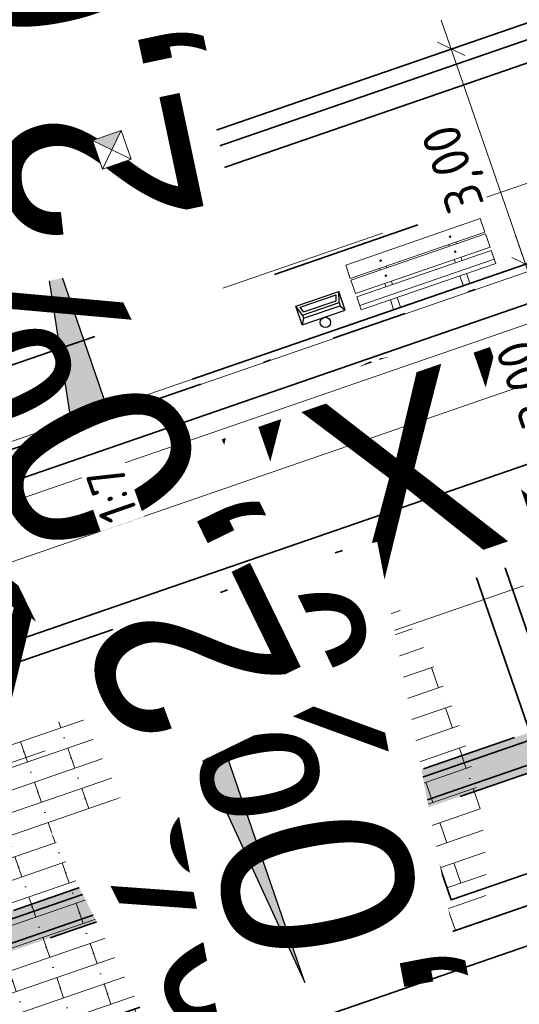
# Model space of a CAD drawing. Header units: metres. Extents: x 264779 to 275389, y 575281 to 580396.
# Tile 40 of 174: x 265262 to 265269, y 576971 to 576984. Entities that reach past the tile are written whole.
import ezdxf
from ezdxf.enums import TextEntityAlignment as Align
from ezdxf.lldxf.tags import DXFTag

# ---------------------------------------------------------------- set-up
doc = ezdxf.new("R2018")
doc.units = ezdxf.units.M
doc.set_wipeout_variables(frame=1)
for name, pattern in [('B-WE-RI-DRAINAGE_PVC_100-G', [20, 6, -2.5, 2, -2.5, 0, -2.5, 2, -2.5]), ('B-WE-RI-HWA_PVC_315-G', [10, 2, -1.125, 0.75, -1.125, 2, -1.125, 0.75, -1.125]), ('B-WE-VH-KANTOPSLUITING_OPSLUITBAND_[AFMETINGEN1]-G', [10, 5.5, -0.875, 0, -0.875, 1, -0.875, 0, -0.875]), ('B-WE-VH-KANTOPSLUITING_TROTTOIRBAND_RWS_[AFMETINGEN1]-G', [10, 2.5, -1.5, 0, -1.5, 0, -1.5, 0, -1.5, 0, -1.5]), ('DASHED', [19.05, 12.7, -6.35]), ('HIDDEN', [9.525, 6.35, -3.175])]:
    doc.linetypes.add(name, pattern=pattern)
for name, color, linetype, lineweight, true_color in [('N-GV-GR-BOOM-S', 7, 'Continuous', 35, 0x00a500), ('N-GV-GR-GRAS_BERMKRUIDENMENGSEL-A', 7, 'Continuous', 18, 0x00a500), ('N-OI-KL-MANTELBUIS_PVC-G', 1, 'MANTELBUIS-PVC', 35, 0xff0000), ('N-OI-RI-BELUCHTINGSDRAINAGE_PVC_160-G', 3, 'B-WE-RI-DRAINAGE_PVC_160-G', 35, 0x00ff00), ('N-OI-RI-HWA_PVC_315-G', 150, 'B-WE-RI-HWA_PVC_315-G', 35, 0x007fff), ('N-OI-RI-PLANTSLEUFDRAINAGE_PVC_100-G', 3, 'B-WE-RI-DRAINAGE_PVC_100-G', 35, 0x00ff00), ('N-WE-VH-VERHARDING_STRAATBAKSTEEN_DIKFORMAAT_HALF_PAARS-BRUIN-A', 7, 'Continuous', 18, 0x66332b), ('N-WE-VH-VERHARDING_STRAATBAKSTEEN_DIKFORMAAT_HALF_ROOD-PAARS -A', 7, 'Continuous', 18, 0xa45729), ('N-WE-VH-VERHARDING_STRAATBAKSTEEN_WAALFORMAAT_HALF_PAARS-BRUIN-A', 7, 'Continuous', 18, 0x66332b)]:
    doc.layers.add(name, color=color, linetype=linetype, lineweight=lineweight, true_color=true_color)
for name, color, linetype, lineweight in [('N-OI-RI-ALGEMEEN-B.O.B.-T25', 7, 'Continuous', 25), ('N-OI-RI-ALGEMEEN-INFORMATIE-T25', 7, 'Continuous', 25), ('N-OI-RI-ALGEMEEN-VERHANG-T25', 7, 'Continuous', 25), ('N-WA-GK-BESCHOEIING_DAMWAND_STAAL-G', 52, 'DAMWANDSTAAL2', 35), ('N-WA-RI-DETAIL1-G', 1, 'HIDDEN', 18), ('N-WE-IE-MEUBILAIR_WATERWEGMEUBILAIR_MEERRING-S', 11, 'Continuous', 18), ('N-WE-IE-MEUBILAIR_WEGMEUBILAIR_AFVALBAK-S', 7, 'Continuous', 25), ('N-WE-IE-STRAAT MEUBILAIR-G', 7, 'Continuous', 18), ('N-WE-KL-TRACE-A', 7, 'Continuous', 25), ('N-WE-KL-TRACE-G', 7, 'DASHED', 35), ('N-WE-OG-TOPOGRAFIE-G', 7, 'Continuous', 35), ('N-WE-VH-GOOT_SBS-G', 40, 'Continuous', 35), ('N-WE-VH-KANTOPSLUITING_OPSLUITBAND_100x200-G', 60, 'B-WE-VH-KANTOPSLUITING_OPSLUITBAND_[AFMETINGEN1]-G', 35), ('N-WE-VH-KANTOPSLUITING_TROTTOIRBAND_RWS_110-220x250-G', 60, 'B-WE-VH-KANTOPSLUITING_TROTTOIRBAND_RWS_[AFMETINGEN1]-G', 35), ('N-WE-VH-VERHARDING_STRAATBAKSTEEN_DIKFORMAAT_HALF-G', 40, 'Continuous', 35), ('N-WE-VH-VERHARDING_STRAATBAKSTEEN_DIKFORMAAT_KEPER-G', 40, 'Continuous', 35), ('N-WE-VH-VERHARDING_STRAATBAKSTEEN_WAALFORMAAT_HALF-G', 40, 'Continuous', 35), ('N-XX-AL-HOOGTELABEL-T25-M', 7, 'Continuous', 25), ('X-XX-AL-AANPIJLING-T25', 7, 'Continuous', 25), ('X-XX-AL-VERKANTING_DAKPROFIEL-S', 7, 'Continuous', 25), ('X-XX-AL-VERKANTING_ÉÉN_OOR-S', 7, 'Continuous', 25)]:
    doc.layers.add(name, color=color, linetype=linetype, lineweight=lineweight)
doc.layers.add('X-XX-AL-HULPLAAG-G', color=6, linetype='Continuous', lineweight=18, plot=False)
doc.styles.add('NLCS-ISO-ANNOTATIVE-T25', font='NLCS-ISO.ttf', dxfattribs={"height": 2.5})
doc.styles.add('NLCS-ISO-M1000-T25', font='NLCS-ISO.ttf', dxfattribs={"height": 2.5})
doc.styles.get("Standard").update_dxf_attribs({"font": 'arial.ttf'})
doc.styles.add('TEKST VOOR LINE', font='NLCS-ISO.ttf', dxfattribs={"height": 1})
doc.linetypes.add('B-WE-RI-DRAINAGE_PVC_160-G', pattern='A,10.25,-3,[160,NLCS.shx,S=0.25,R=0,X=0,Y=0],-3.5,["o",Standard,S=1,R=0,X=-0.35,Y=-0.35],-3.25', length=20)
doc.linetypes.add('DAMWANDSTAAL2', pattern='A,0.0001,[1,DAMWANDSTAAL2.shx,S=1,R=0,X=0,Y=0],-10', length=10.0001)
tags = doc.linetypes.add('MANTELBUIS-PVC', pattern='A,2.10896,-0.32,["PVC",TEKST VOOR LINE,S=1,R=0,X=0,Y=-0.5],-2.72,2.10896', length=7.25792).pattern_tags.tags
tags[6] = DXFTag(74, 10)
doc.dimstyles.new('NLCS-ANNOTATIVE-T25-SCHRAP', dxfattribs={"dimtxt": 2.5, "dimasz": 1.4, "dimexe": 2, "dimexo": 2, "dimgap": 0.7, "dimtad": 1, "dimzin": 0, "dimtxsty": 'NLCS-ISO-ANNOTATIVE-T25', "dimblk": 'OBLIQUE', "dimcen": 2.5, "dimdle": 2, "dimclrd": 256, "dimclre": 256, "dimclrt": 256, "dimadec": 1, "dimazin": 0, "dimtfac": 1, "dimtofl": 0, "dimtmove": 1, "dimatfit": 0, "dimldrblk": 'OBLIQUE', "dimfxl": 2, "dimfxlon": 1, "dimtfillclr": 256, "dimtolj": 1, "dimtzin": 0, "dimlwd": 18, "dimlwe": 18, "dimarcsym": 0})
pattern_1 = [(199.04055235, (71650.6864, 117027.665), (-0.910738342, -0.9301973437), [0.388125, -0.388125]), (289.04055235, (71650.68638, 117027.665), (0.36688987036, 0.12662084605), [])]
pattern_2 = [(109.04055237, (71650.6864, 117027.665), (-0.930197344, 0.91073834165), [0.388125, -0.388125]), (199.040552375, (71650.68638, 117027.665), (0.1266208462, -0.3668898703), [])]
pattern_3 = [(19.04055235, (54008.83883, 115730.47967), (-0.09175423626, 0.2658622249), []), (109.04055235, (54009.9023, 115730.8467), (-1.0634488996, -0.367016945), [0.28125, -0.28125]), (109.04055235, (54009.2788, 115730.929), (-1.0634488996, -0.367016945), [0.28125, -0.28125]), (19.04055235, (54009.3247, 115730.7961), (-0.1835084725, 0.5317244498), [0, -0.5625, 0, 0, 0]), (19.04055235, (54009.2329, 115731.062), (-0.1835084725, 0.5317244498), [0, -0.5625, 0, 0, 0])]
pattern_4 = [(109.04055237, (71647.1426, 117026.43865), (-0.930197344, 0.91073834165), [0.388125, -0.388125]), (199.040552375, (71647.14257, 117026.43865), (0.1266208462, -0.3668898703), [])]

# ---------------------------------------------------------------- blocks, each defined once
blk = doc.blocks.new('_Oblique')
at = {"color": 0, "linetype": 'ByBlock', "lineweight": -2}
blk.add_line((-0.5, -0.5), (0.5, 0.5), dxfattribs=at)
blk = doc.blocks.new('*D125')
at = {"layer": 'Defpoints', "color": 0, "transparency": 16777216}
for p in [(265280.004, 576988.193), (265280.983, 576985.357), (265268.978, 576981.214)]:
    blk.add_point(p, dxfattribs=at)
at = {"layer": 'X-XX-AL-AANPIJLING-T25', "lineweight": 18, "transparency": 16777216}
for p, q in [((265267.869, 576984.428), (265269.108, 576980.836)), ((265268.377, 576984.181), (265267.621, 576983.92)), ((265269.356, 576981.345), (265268.6, 576981.084))]:
    blk.add_line(p, q, dxfattribs=at)
at = {"layer": 'X-XX-AL-AANPIJLING-T25', "lineweight": 18, "transparency": 16777216, "xscale": 0.28, "yscale": 0.28, "zscale": 0.28}
for p, rotation in [((265267.999, 576984.05), 109.0405523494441), ((265268.978, 576981.214), 289.0405523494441)]:
    blk.add_blockref('_Oblique', p, dxfattribs=dict(at, rotation=rotation))
at = {"layer": 'X-XX-AL-AANPIJLING-T25', "transparency": 16777216, "insert": (265268.072, 576982.489), "char_height": 0.5, "attachment_point": 5, "rotation": 109.0406, "style": 'NLCS-ISO-ANNOTATIVE-T25', "bg_fill": 3, "box_fill_scale": 1.1, "bg_fill_color": 256, "bg_fill_true_color": 13158600, "bg_fill_transparency": 0}
blk.add_mtext('\\A1;3,00', dxfattribs=at)
blk = doc.blocks.new('*D126')
at = {"layer": 'Defpoints', "color": 0, "transparency": 16777216}
for p in [(265280.983, 576985.357), (265279.598, 576981.706), (265269.956, 576978.378)]:
    blk.add_point(p, dxfattribs=at)
at = {"layer": 'X-XX-AL-AANPIJLING-T25', "lineweight": 18, "transparency": 16777216}
for p, q in [((265268.847, 576981.592), (265270.087, 576978)), ((265269.356, 576981.345), (265268.6, 576981.084)), ((265270.335, 576978.509), (265269.578, 576978.248))]:
    blk.add_line(p, q, dxfattribs=at)
at = {"layer": 'X-XX-AL-AANPIJLING-T25', "lineweight": 18, "transparency": 16777216, "xscale": 0.28, "yscale": 0.28, "zscale": 0.28}
for p, rotation in [((265268.978, 576981.214), 109.0405523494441), ((265269.956, 576978.378), 289.0405523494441)]:
    blk.add_blockref('_Oblique', p, dxfattribs=dict(at, rotation=rotation))
at = {"layer": 'X-XX-AL-AANPIJLING-T25', "transparency": 16777216, "insert": (265269.051, 576979.653), "char_height": 0.5, "attachment_point": 5, "rotation": 109.0406, "style": 'NLCS-ISO-ANNOTATIVE-T25', "bg_fill": 3, "box_fill_scale": 1.1, "bg_fill_color": 256, "bg_fill_true_color": 13158600, "bg_fill_transparency": 0}
blk.add_mtext('\\A1;3,00', dxfattribs=at)
blk = doc.blocks.new('*D20')
at = {"layer": 'Defpoints', "color": 0, "transparency": 16777216}
for p in [(265259.412, 576994.948), (265262.645, 576985.588), (265249.166, 576983.263)]:
    blk.add_point(p, dxfattribs=at)
at = {"layer": 'X-XX-AL-AANPIJLING-T25', "lineweight": 18, "transparency": 16777216}
for p, q in [((265259.543, 576994.57), (265259.282, 576995.326)), ((265246.274, 576990.411), (265259.79, 576995.079)), ((265246.783, 576990.163), (265246.522, 576990.919))]:
    blk.add_line(p, q, dxfattribs=at)
at = {"layer": 'X-XX-AL-AANPIJLING-T25', "lineweight": 18, "transparency": 16777216, "xscale": 0.28, "yscale": 0.28, "zscale": 0.28}
for p, rotation in [((265259.412, 576994.948), 19.05492901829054), ((265246.653, 576990.541), 199.0549290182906)]:
    blk.add_blockref('_Oblique', p, dxfattribs=dict(at, rotation=rotation))
at = {"layer": 'X-XX-AL-AANPIJLING-T25', "transparency": 16777216, "insert": (265252.889, 576993.161), "char_height": 0.5, "attachment_point": 5, "rotation": 19.0549, "style": 'NLCS-ISO-ANNOTATIVE-T25', "bg_fill": 3, "box_fill_scale": 1.1, "bg_fill_color": 256, "bg_fill_true_color": 13158600, "bg_fill_transparency": 0}
blk.add_mtext('\\A1;13,50', dxfattribs=at)
blk = doc.blocks.new('*U38')
h = blk.add_hatch(color=256)
h.dxf.hatch_style = 1
h.paths.add_polyline_path([(-4.06, 11.821), (0, 0), (4.06, -11.821), (2.364, 0.812)])
at = {"flags": 128}
blk.add_lwpolyline([(-4.06, 11.821), (0, 0), (4.06, -11.821), (2.364, 0.812)], close=True, dxfattribs=at)
at = {"lineweight": 30}
for tag, rotation, flags, p in [('HELLING_2', 296.9534, 50, (1.764, 10.719)), ('HELLING', 280.9534, 43, (6.609, -1.233))]:
    blk.add_attdef(tag, text='', height=2.5, rotation=rotation, dxfattribs=dict(at, flags=flags)).set_placement(p, align=Align.TOP_LEFT)
blk = doc.blocks.new('*U48')
h = blk.add_hatch(color=256)
h.dxf.hatch_style = 1
h.paths.add_polyline_path([(8.119, -23.641), (0, 0), (-2.364, -0.812)])
at = {"flags": 128}
blk.add_lwpolyline([(8.119, -23.641), (0, 0), (-2.364, -0.812), (8.119, -23.641)], dxfattribs=at)
at = {"lineweight": 30, "flags": 48}
blk.add_attdef('HELLING', text='', height=2.5, rotation=115.9534, dxfattribs=at).set_placement((-3.011, -9.073), align=Align.TOP_RIGHT)
blk = doc.blocks.new('*U54')
h = blk.add_hatch(color=256)
h.dxf.hatch_style = 1
h.paths.add_polyline_path([(-4.547, 13.241), (0, 0), (-2.364, -0.812)])
at = {"flags": 128}
blk.add_lwpolyline([(-4.547, 13.241), (0, 0), (-2.364, -0.812), (-4.547, 13.241)], dxfattribs=at)
at = {"lineweight": 30, "flags": 47}
blk.add_attdef('HELLING', text='', height=2.5, rotation=101.9534, dxfattribs=at).set_placement((-5.707, 9.926), align=Align.BOTTOM_RIGHT)
blk = doc.blocks.new('park03')
for p, q in [((1175, -156), (-325, -156)), ((0, -252), (0, -290)), ((75, -252), (75, -290)), ((775, -252), (775, -290)), ((850, -252), (850, -290)), ((0, -438), (0, -458)), ((75, -438), (75, -458)), ((775, -438), (775, -458)), ((850, -438), (850, -458))]:
    blk.add_line(p, q)
for points in [[(0, -107), (0, 0), (75, 0), (75, -107)], [(775, -107), (775, 0), (850, 0), (850, -107)]]:
    blk.add_lwpolyline(points)
for points in [[(1175, -107), (1175, -252), (-325, -252), (-325, -107)], [(-325, -438), (1175, -438), (1175, -290), (-325, -290)], [(-325, -608), (1175, -608), (1175, -458), (-325, -458)]]:
    blk.add_lwpolyline(points, close=True)
for centre in [(38, -364), (812, -364), (38, -532), (812, -532)]:
    blk.add_circle(centre, 8)
blk = doc.blocks.new('SIE-WEG_AFVALBAK_TYPE_02')
at = {"linetype": 'Continuous', "lineweight": 25}
for p, q in [((0.4, -0.091), (-0.4, -0.091)), ((-0.34, -0.195), (-0.4, -0.091)), ((0.34, -0.195), (0.4, -0.091)), ((-0.34, -0.252), (-0.4, -0.441)), ((0.34, -0.195), (-0.34, -0.195)), ((-0.34, -0.252), (-0.34, -0.195)), ((0.34, -0.252), (-0.34, -0.252)), ((-0.302, -0.297), (-0.333, -0.397)), ((0.302, -0.297), (-0.302, -0.297)), ((0.302, -0.297), (0.333, -0.397)), ((0.34, -0.252), (0.34, -0.195)), ((0.34, -0.252), (0.4, -0.441)), ((0.4, -0.441), (-0.4, -0.441)), ((0.333, -0.397), (-0.333, -0.397))]:
    blk.add_line(p, q, dxfattribs=at)
at = {"lineweight": 25}
for p, q in [((-0.4, -0.091), (-0.4, -0.441)), ((0.4, -0.091), (0.4, -0.441))]:
    blk.add_line(p, q, dxfattribs=at)
at = {"linetype": 'Continuous', "lineweight": 25}
blk.add_circle((0, 0), 0.0908, dxfattribs=at)
blk = doc.blocks.new('*U155')
at = {"layer": 'N-OI-RI-ALGEMEEN-B.O.B.-T25', "lineweight": 30, "ltscale": 0.5, "oblique": 30, "flags": 42}
for tag, p in [('+0,00', (260.703, 89.437)), ('+0,01', (2.656, 0.385))]:
    blk.add_attdef(tag, text='', height=2.5, rotation=19.04007, dxfattribs=at).set_placement(p, align=Align.TOP_LEFT)
at = {"layer": 'N-OI-RI-ALGEMEEN-INFORMATIE-T25', "lineweight": 30, "ltscale": 0.5, "oblique": 30, "flags": 43}
blk.add_attdef('BETON%%C160', text='', height=2.5, rotation=19.04007, dxfattribs=at).set_placement((110.947, 41.436), align=Align.TOP_RIGHT)
at = {"layer": 'N-OI-RI-ALGEMEEN-VERHANG-T25', "lineweight": 30, "ltscale": 0.5, "oblique": 30, "flags": 43}
blk.add_attdef('1:1000', text='', height=2.5, rotation=19.04007, dxfattribs=at).set_placement((101.983, 34.664), align=Align.TOP_LEFT)
blk = doc.blocks.new('BOOM')
blk.add_lwpolyline([(0.399, 4.344), (0.407, 4.354), (0.414, 4.362), (0.422, 4.369), (0.429, 4.376), (0.436, 4.383), (0.442, 4.39), (0.449, 4.397), (0.456, 4.406), (0.462, 4.416), (0.468, 4.428), (0.473, 4.442), (0.476, 4.459), (0.477, 4.479), (0.475, 4.504), (0.469, 4.533), (0.438, 4.642, -0.52938), (0.488, 4.701, -0.087139), (2.045, 4.264, -0.372341), (2.106, 4.124), (2.17, 3.798), (2.01, 3.638), (1.837, 3.675), (1.629, 3.519), (1.709, 3.321), (1.923, 3.252), (2.5, 3.385), (2.641, 3.307), (2.627, 3.183), (2.496, 3.102), (2.376, 2.712), (2.529, 2.462), (2.921, 3.086, -0.504641), (3.14, 2.895, 0.331948), (3.267, 2.693, 0.282008), (3.681, 2.769), (3.648, 2.752, -0.512156), (3.838, 2.751, -0.16076), (4.697, -0.052), (4.589, -0.156), (4.588, -0.271), (4.483, -0.29), (4.496, -0.404), (4.332, -0.351), (4.282, -0.479), (4.484, -0.613), (4.548, -0.664), (4.659, -0.552, -0.106371), (4.002, -2.407), (3.416, -2.029), (3.308, -2.104), (3.238, -1.793), (3.03, -1.543), (2.788, -1.545), (2.793, -1.835), (2.61, -2.469), (2.637, -2.59), (2.771, -2.609), (3.623, -2.935, -0.236298), (-0.208, -4.622, 0.159625), (-0.32, -4.398, 0.350802), (-0.29, -4.175, -0.504641), (-0.553, -4.05), (-0.489, -3.845), (-0.597, -3.653), (-0.739, -3.667), (-0.76, -3.821), (-0.868, -3.883), (-0.996, -3.785), (-1.106, -3.204), (-1.19, -3.12), (-1.403, -3.126), (-1.462, -3.379), (-1.549, -3.406), (-1.631, -3.617), (-1.847, -3.501, 0.733583), (-1.768, -3.663, -0.861625), (-1.724, -3.806, 0.279978), (-1.884, -4.05), (-1.877, -4.059, -0.827056), (-2.036, -4.225, -0.116774), (-3.828, -2.357), (-3.793, -2.35), (-3.765, -2.342), (-3.742, -2.333), (-3.724, -2.324), (-3.71, -2.313), (-3.7, -2.303), (-3.692, -2.292), (-3.474, -2.014), (-3.469, -2.004), (-3.465, -1.994), (-3.462, -1.985), (-3.459, -1.976), (-3.456, -1.967), (-3.452, -1.957), (-3.449, -1.946), (-3.444, -1.935), (-3.438, -1.923), (-3.431, -1.909), (-3.424, -1.895), (-3.416, -1.881), (-3.408, -1.866), (-3.401, -1.851), (-3.395, -1.836), (-3.389, -1.821), (-3.385, -1.806), (-3.381, -1.792), (-3.38, -1.779), (-3.379, -1.766), (-3.38, -1.755), (-3.382, -1.745), (-3.385, -1.737), (-3.389, -1.731), (-3.395, -1.726), (-3.402, -1.723), (-3.41, -1.722), (-3.419, -1.721), (-3.428, -1.72), (-3.438, -1.719), (-3.449, -1.717), (-3.459, -1.715), (-3.47, -1.711), (-3.481, -1.706), (-3.493, -1.699), (-3.504, -1.692), (-3.516, -1.684), (-3.528, -1.675), (-3.54, -1.665), (-3.552, -1.656), (-3.565, -1.646), (-3.577, -1.635), (-3.59, -1.625), (-3.602, -1.614), (-3.826, -1.87), (-3.837, -1.858), (-3.847, -1.844), (-3.857, -1.83), (-3.865, -1.814), (-3.876, -1.799), (-3.89, -1.786), (-3.911, -1.778), (-3.94, -1.774), (-3.982, -1.778), (-4.037, -1.791), (-4.109, -1.814, -0.040997), (-4.417, -0.947), (-4.257, -0.975), (-4.114, -1.066), (-4.038, -0.997), (-3.947, -0.855), (-4.035, -0.721), (-3.986, -0.523), (-4.167, -0.508), (-4.289, -0.39), (-4.51, -0.535, -0.05814), (-4.599, 0.764), (-4.473, 0.74), (-3.963, 0.336), (-3.743, 0.412), (-2.884, 0.639), (-2.811, 0.922), (-3.143, 1.054), (-3.194, 1.163), (-3.8, 1.46), (-3.813, 1.631), (-4.018, 1.804), (-4.101, 1.973), (-3.961, 2.193), (-3.649, 2.242), (-3.365, 2.427), (-3.362, 2.619), (-3.539, 2.827), (-3.492, 2.915), (-3.562, 3.052, -0.13428), (-1.534, 4.458, -0.541727), (-1.472, 4.41), (-1.482, 4.277), (-1.48, 4.209), (-1.471, 4.156), (-1.456, 4.117), (-1.437, 4.088), (-1.415, 4.066), (-1.393, 4.05), (-1.371, 4.035), (-1.351, 4.019), (-1.333, 4.003), (-1.317, 3.988), (-1.301, 3.973), (-1.287, 3.96), (-1.272, 3.949), (-1.257, 3.942), (-1.242, 3.938), (-1.226, 3.939), (-1.209, 3.943), (-1.192, 3.95), (-1.173, 3.959), (-1.155, 3.969), (-1.136, 3.98), (-1.116, 3.989), (-1.097, 3.997), (-1.077, 4.003), (-1.057, 4.008), (-1.038, 4.011), (-1.019, 4.013), (-1.001, 4.016), (-0.983, 4.019), (-0.966, 4.024), (-0.95, 4.031), (-0.935, 4.04), (-0.922, 4.051), (-0.909, 4.064), (-0.897, 4.079), (-0.888, 3.987), (-0.867, 3.963), (-0.769, 3.797), (-0.563, 3.684), (-0.855, 4.156), (-0.849, 4.171), (-0.845, 4.184), (-0.844, 4.198), (-0.844, 4.212), (-0.848, 4.225), (-0.854, 4.239), (-0.865, 4.253), (-0.878, 4.268), (-0.896, 4.284), (-0.917, 4.303), (-0.941, 4.325), (-0.968, 4.351), (-0.998, 4.383), (-1.03, 4.421), (-1.106, 4.519, -0.543104), (-1.08, 4.593, -0.046766), (-0.216, 4.718, -0.385168), (-0.167, 4.678), (-0.14, 4.501), (-0.127, 4.446), (-0.112, 4.407), (-0.096, 4.382), (-0.079, 4.368), (-0.061, 4.361), (-0.043, 4.358), (-0.025, 4.357), (-0.008, 4.355), (0.009, 4.352), (0.025, 4.348), (0.041, 4.343), (0.056, 4.337), (0.071, 4.33), (0.086, 4.324), (0.1, 4.317), (0.114, 4.31), (0.128, 4.304), (0.141, 4.297), (0.154, 4.29), (0.166, 4.283), (0.177, 4.276), (0.186, 4.268), (0.195, 4.26), (0.202, 4.252), (0.208, 4.243), (0.213, 4.234), (0.218, 4.226), (0.223, 4.219), (0.228, 4.213), (0.233, 4.208), (0.24, 4.205), (0.248, 4.203), (0.256, 4.204), (0.266, 4.207), (0.276, 4.211), (0.287, 4.217), (0.298, 4.225), (0.31, 4.234), (0.321, 4.244), (0.332, 4.256), (0.342, 4.269), (0.353, 4.282), (0.363, 4.295), (0.372, 4.309), (0.381, 4.321), (0.39, 4.333)], format="xyb", close=True)
blk.add_circle((0, 0), 0.138)
at = {"lineweight": 30, "flags": 104}
blk.add_attdef('01', text='', height=1.8, dxfattribs=at).set_placement((-2.447, 3.094), align=Align.TOP_LEFT)
blk = doc.blocks.new('*U220')
at = {"lineweight": 30, "flags": 104}
blk.add_attdef('NR.', text='', height=2.5, dxfattribs=at).set_placement((3.087, 1.25), align=Align.TOP_LEFT)
blk.add_wipeout([(-1, 1), (1, 1), (1, -1), (-1, -1)])
blk.add_wipeout([(-1, 1), (1, 1), (1, -1), (-1, -1)])
h = blk.add_hatch(color=256)
h.dxf.hatch_style = 1
h.paths.add_polyline_path([(-1, 1), (-1, -1), (0, 0)])
at = {"flags": 128}
blk.add_lwpolyline([(-1, 1), (-1, -1), (1, -1), (1, 1)], close=True, dxfattribs=at)
for points in [[(-1, 1), (1, -1)], [(-1, -1), (1, 1)]]:
    blk.add_lwpolyline(points, dxfattribs=at)

msp = doc.modelspace()

# ---------------------------------------------------------------- hatches: boundary and pattern name
at = {"layer": 'N-GV-GR-GRAS_BERMKRUIDENMENGSEL-A'}
h = msp.add_hatch(dxfattribs=at)
h.set_pattern_fill('AGR-KRUIDEN', color=256, scale=0.5625, pattern_type=2)
h.set_pattern_definition([(109.0885258, (229946.4539, 679547.0011), (-1.011904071, 0.491604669), [0.2109375, -1.380052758]), (64.0885258, (229946.4539, 679547.0011), (-1.011904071, 0.491604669), [0.2109375, -0.9140625]), (154.0885258, (229946.4539, 679547.0011), (-0.491604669, -1.011904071), [0.2109375, -0.9140625])])
edge = h.paths.add_edge_path()
edge.add_arc((265258.323, 576976.013), 5.46, 4.8353, 33.2501)
edge.add_line((265262.889, 576979.007), (265259.36, 576977.789))
edge.add_line((265259.36, 576977.789), (265260.234, 576975.256))
edge.add_line((265260.234, 576975.256), (265263.763, 576976.474))
at = {"layer": 'N-WE-KL-TRACE-A'}
h = msp.add_hatch(dxfattribs=at)
h.set_pattern_fill('DOTS', color=256, scale=0.5, angle=-0.069)
h.set_pattern_definition([(19.019479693, (53607.36198, 115305.85214), (0.02330677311, 0.175950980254), [0, -0.15875])])
h.paths.add_polyline_path([(265327.755, 576975.274), (265328.284, 576973.732), (265330.649, 576974.544), (265330.811, 576974.071), (265328.447, 576973.259), (265331.026, 576965.75), (265333.39, 576966.562), (265333.553, 576966.089), (265330.715, 576965.115), (265327.282, 576975.112), (265302.25, 576966.515), (265296.331, 576983.937), (265248.543, 576967.444), (265253.844, 576952.084), (265253.371, 576951.921), (265248.07, 576967.281), (265234.364, 576962.551), (265234.2, 576963.023), (265259.96, 576971.913), (265257.072, 576980.279), (265257.545, 576980.442), (265260.432, 576972.076), (265286.9, 576981.211), (265284.013, 576989.577), (265284.486, 576989.74), (265287.373, 576981.374), (265296.17, 576984.41), (265285.353, 577016.246), (265286.915, 577016.777), (265303.28, 576968.613), (265380.151, 576995.012), (265363.785, 577042.669), (265365.346, 577043.205), (265374.891, 577015.41), (265455.352, 577043.041), (265455.888, 577041.481), (265375.427, 577013.849), (265382.777, 576992.446), (265464.49, 577020.508), (265464.652, 577020.035), (265462.288, 577019.223), (265464.867, 577011.713), (265467.231, 577012.525), (265467.393, 577012.052), (265464.556, 577011.078), (265461.815, 577019.06), (265382.94, 576991.973), (265393.03, 576962.587), (265427.338, 576974.369), (265424.627, 576982.267), (265426.188, 576982.803), (265428.899, 576974.905), (265473.51, 576990.225), (265474.05, 576988.666), (265393.566, 576961.027), (265400.927, 576939.596), (265399.367, 576939.06), (265392.005, 576960.491), (265390.587, 576960.004), (265390.051, 576961.564), (265391.47, 576962.051), (265380.687, 576993.452), (265356.28, 576985.07), (265359.713, 576975.073), (265356.876, 576974.099), (265356.713, 576974.571), (265359.078, 576975.383), (265356.499, 576982.893), (265354.134, 576982.081), (265353.972, 576982.554), (265356.336, 576983.366), (265355.807, 576984.907)])
at = {"layer": 'N-WE-VH-VERHARDING_STRAATBAKSTEEN_DIKFORMAAT_HALF_PAARS-BRUIN-A'}
h = msp.add_hatch(dxfattribs=at)
h.set_pattern_fill('AVH-SBS_DIKFORMAAT_HALFST', color=256, scale=28.125, angle=359.952, pattern_type=2)
h.set_pattern_definition(pattern_3)
h.paths.add_polyline_path([(265267.088, 576976.965), (265266.628, 576976.806), (265267.998, 576972.836), (265268.458, 576972.995, 0.002587), (265268.459, 576973.06, 0.170367)])
h = msp.add_hatch(dxfattribs=at)
h.set_pattern_fill('AVH-SBS_DIKFORMAAT_HALFST', color=256, scale=28.125, angle=359.952, pattern_type=2)
h.set_pattern_definition(pattern_3)
h.paths.add_polyline_path([(265265.872, 576976.545), (265264.265, 576975.991), (265265.635, 576972.021), (265267.242, 576972.575)])
h = msp.add_hatch(dxfattribs=at)
h.set_pattern_fill('AVH-SBS_DIKFORMAAT_HALFST', color=256, scale=28.125, angle=359.952, pattern_type=2)
h.set_pattern_definition([(19.04055235, (54005.29503, 115729.25332), (-0.09175423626, 0.2658622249), []), (109.04055235, (54006.3585, 115729.6203), (-1.0634488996, -0.367016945), [0.28125, -0.28125]), (109.04055235, (54005.735, 115729.7027), (-1.0634488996, -0.367016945), [0.28125, -0.28125]), (19.04055235, (54005.7809, 115729.56976), (-0.1835084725, 0.5317244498), [0, -0.5625, 0, 0, 0]), (19.04055235, (54005.6891, 115729.8356), (-0.1835084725, 0.5317244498), [0, -0.5625, 0, 0, 0])])
h.paths.add_polyline_path([(265263.509, 576975.73), (265260.721, 576974.765), (265262.091, 576970.794), (265264.879, 576971.76)])
at = {"layer": 'N-WE-VH-VERHARDING_STRAATBAKSTEEN_DIKFORMAAT_HALF_ROOD-PAARS -A'}
h = msp.add_hatch(dxfattribs=at)
h.set_pattern_fill('AVH-BSS_DIKFORMAAT_HALFST', color=256, scale=28.125, angle=89.952, pattern_type=2)
h.set_pattern_definition(pattern_2)
h.paths.add_polyline_path([(265267.088, 576976.965, 0.017214), (265266.808, 576977.292), (265266.119, 576977.054), (265266.25, 576976.676)])
h = msp.add_hatch(dxfattribs=at)
h.set_pattern_fill('AVH-BSS_DIKFORMAAT_HALFST', color=256, scale=28.125, angle=89.952, pattern_type=2)
h.set_pattern_definition(pattern_2)
h.paths.add_polyline_path([(265266.25, 576976.676), (265266.119, 576977.054), (265263.756, 576976.239), (265263.887, 576975.86)])
h = msp.add_hatch(dxfattribs=at)
h.set_pattern_fill('AVH-BSS_DIKFORMAAT_HALFST', color=256, scale=28.125, angle=179.952, pattern_type=2)
h.set_pattern_definition(pattern_1)
h.paths.add_polyline_path([(265266.628, 576976.806), (265266.25, 576976.676), (265267.62, 576972.706), (265267.998, 576972.836)])
h = msp.add_hatch(dxfattribs=at)
h.set_pattern_fill('AVH-BSS_DIKFORMAAT_HALFST', color=256, scale=28.125, angle=179.952, pattern_type=2)
h.set_pattern_definition(pattern_1)
h.paths.add_polyline_path([(265266.25, 576976.676), (265265.872, 576976.545), (265267.242, 576972.575), (265267.62, 576972.706)])
h = msp.add_hatch(dxfattribs=at)
h.set_pattern_fill('AVH-BSS_DIKFORMAAT_HALFST', color=256, scale=28.125, angle=89.952, pattern_type=2)
h.set_pattern_definition(pattern_4)
h.paths.add_polyline_path([(265263.887, 576975.86), (265263.756, 576976.239), (265260.212, 576975.012), (265260.343, 576974.634)])
h = msp.add_hatch(dxfattribs=at)
h.set_pattern_fill('AVH-BSS_DIKFORMAAT_HALFST', color=256, scale=28.125, angle=179.952, pattern_type=2)
h.set_pattern_definition(pattern_1)
h.paths.add_polyline_path([(265264.265, 576975.991), (265263.887, 576975.86), (265265.257, 576971.89), (265265.635, 576972.021)])
h = msp.add_hatch(dxfattribs=at)
h.set_pattern_fill('AVH-BSS_DIKFORMAAT_HALFST', color=256, scale=28.125, angle=179.952, pattern_type=2)
h.set_pattern_definition([(199.04055235, (71647.1426, 117026.43865), (-0.910738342, -0.9301973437), [0.388125, -0.388125]), (289.04055235, (71647.14257, 117026.43865), (0.36688987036, 0.12662084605), [])])
h.paths.add_polyline_path([(265263.887, 576975.86), (265263.509, 576975.73), (265264.879, 576971.76), (265265.257, 576971.89)])
h = msp.add_hatch(dxfattribs=at)
h.set_pattern_fill('AVH-BSS_DIKFORMAAT_HALFST', color=256, scale=28.125, angle=89.952, pattern_type=2)
h.set_pattern_definition(pattern_2)
h.paths.add_polyline_path([(265268.458, 576972.995, -0.017214), (265268.439, 576972.565), (265267.751, 576972.328), (265267.62, 576972.706)])
h = msp.add_hatch(dxfattribs=at)
h.set_pattern_fill('AVH-BSS_DIKFORMAAT_HALFST', color=256, scale=28.125, angle=89.952, pattern_type=2)
h.set_pattern_definition(pattern_2)
h.paths.add_polyline_path([(265267.62, 576972.706), (265267.751, 576972.328), (265265.387, 576971.512), (265265.257, 576971.89)])
h = msp.add_hatch(dxfattribs=at)
h.set_pattern_fill('AVH-BSS_DIKFORMAAT_HALFST', color=256, scale=28.125, angle=89.952, pattern_type=2)
h.set_pattern_definition(pattern_4)
h.paths.add_polyline_path([(265265.257, 576971.89), (265265.387, 576971.512), (265261.844, 576970.286), (265261.713, 576970.664)])
at = {"layer": 'N-WE-VH-VERHARDING_STRAATBAKSTEEN_WAALFORMAAT_HALF_PAARS-BRUIN-A'}
h = msp.add_hatch(dxfattribs=at)
h.set_pattern_fill('AVH-SBS_WAALFORMAAT_HALFST', color=256, scale=28.125, angle=89.952, style=0, pattern_type=2)
h.set_pattern_definition([(109.04054374, (53998.11203, 115705.62007), (-0.26586223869, -0.09175419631), []), (199.04054374, (53997.745, 115706.6835), (0.3670167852, -1.0634489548), [0.28125, -0.28125]), (199.04054374, (53997.6627, 115706.06), (0.3670167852, -1.0634489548), [0.28125, -0.28125]), (109.04054374, (53997.7956, 115706.1059), (-0.5317244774, -0.1835083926), [0, -1.125, 0, 0, 0]), (109.04054374, (53997.3462, 115706.5459), (-0.5317244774, -0.1835083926), [0, -1.125, 0, 0, 0])])
edge = h.paths.add_edge_path()
edge.add_line((265261.492, 576981.582), (265253.262, 576978.742))
edge.add_arc((265261.276, 576978.142), 8.036, 175.7187, 196.2493)
edge.add_line((265253.561, 576975.894), (265263.014, 576979.156))
edge.add_arc((265255.554, 576976.168), 8.036, 21.8318, 42.3624)

# ---------------------------------------------------------------- linework, layer by layer
at = {"layer": 'N-OI-KL-MANTELBUIS_PVC-G', "flags": 128}
for points in [[(265260.607, 576972.031), (265286.791, 576981.068)], [(265260.705, 576971.747), (265286.889, 576980.784)]]:
    msp.add_lwpolyline(points, dxfattribs=at)
at = {"layer": 'N-WA-RI-DETAIL1-G', "ltscale": 0.35, "flags": 128}
msp.add_lwpolyline([(265291.013, 576984.588), (265240.214, 576967.055), (265238.583, 576971.782), (265289.382, 576989.314)], close=True, dxfattribs=at)
at = {"layer": 'N-WE-KL-TRACE-G', "ltscale": 0.1}
for points in [[(265260.432, 576972.076), (265286.9, 576981.211), (265284.013, 576989.577), (265284.486, 576989.74), (265287.373, 576981.374), (265296.17, 576984.41), (265285.353, 577016.246), (265286.915, 577016.777), (265286.915, 577016.777), (265303.28, 576968.613), (265380.151, 576995.012)], [(265355.807, 576984.907), (265327.755, 576975.274), (265328.284, 576973.732), (265330.649, 576974.544), (265330.811, 576974.071), (265328.447, 576973.259), (265331.026, 576965.75), (265333.39, 576966.562), (265333.553, 576966.089), (265330.715, 576965.115), (265327.282, 576975.112), (265302.25, 576966.515), (265296.331, 576983.937), (265248.543, 576967.444)]]:
    msp.add_lwpolyline(points, dxfattribs=at)
at = {"layer": 'N-WE-VH-GOOT_SBS-G', "flags": 128}
msp.add_lwpolyline([(265233.722, 576939.887), (265241.289, 576942.485), (265234.902, 576960.991), (265287.107, 576979.008, 0.412828), (265290.83, 576986.61), (265280.644, 577016.584), (265284.427, 577017.883), (265301.063, 576968.93, 0.415155), (265308.693, 576965.186), (265331.208, 576972.918), (265331.37, 576972.445), (265308.855, 576964.713, -0.415155), (265300.59, 576968.769), (265284.115, 577017.247), (265281.278, 577016.272), (265291.304, 576986.771, -0.412828), (265287.27, 576978.535), (265235.538, 576960.681), (265241.925, 576942.175), (265241.452, 576942.012), (265233.885, 576939.414)], format="xyb", close=True, dxfattribs=at)
at = {"layer": 'N-WE-VH-VERHARDING_STRAATBAKSTEEN_DIKFORMAAT_HALF-G', "flags": 128}
for points in [[(265272.477, 576973.959), (265270.114, 576973.143), (265268.483, 576977.87), (265270.846, 576978.685)], [(265270.114, 576973.143), (265267.751, 576972.328), (265266.119, 576977.054), (265268.483, 576977.87)], [(265269.605, 576973.391), (265267.998, 576972.836), (265266.628, 576976.806), (265268.235, 576977.361)], [(265267.751, 576972.328), (265265.387, 576971.512), (265263.756, 576976.239), (265266.119, 576977.054)], [(265267.242, 576972.575), (265265.635, 576972.021), (265264.265, 576975.991), (265265.872, 576976.545)], [(265265.387, 576971.512), (265261.844, 576970.286), (265260.212, 576975.012), (265263.756, 576976.239)], [(265264.879, 576971.76), (265262.091, 576970.794), (265260.721, 576974.765), (265263.509, 576975.73)]]:
    msp.add_lwpolyline(points, close=True, dxfattribs=at)
at = {"layer": 'N-WE-VH-VERHARDING_STRAATBAKSTEEN_WAALFORMAAT_HALF-G', "flags": 128}
msp.add_lwpolyline([(265285.937, 576987.067), (265285.027, 576989.705), (265239.218, 576973.895), (265239.15, 576974.093), (265231.313, 576971.389), (265232.292, 576968.553)], close=True, dxfattribs=at)
at = {"layer": 'X-XX-AL-HULPLAAG-G'}
msp.add_lwpolyline([(265283.985, 576986.288), (265259.36, 576977.789), (265260.234, 576975.256), (265284.859, 576983.754)], close=True, dxfattribs=at)

# ---------------------------------------------------------------- block references
at = {"layer": 'N-GV-GR-BOOM-S'}
ref = msp.add_blockref('BOOM', (265267.285, 576979.043), dxfattribs=dict(at, xscale=0.2, yscale=0.2, zscale=0.2, rotation=19.0885257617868))
lines = msp.add_mtext('XX', dxfattribs={"layer": '0', "insert": (265266.62, 576979.467), "char_height": 2.5, "attachment_point": 1, "rotation": 19.0885, "bg_fill": 3, "box_fill_scale": 1.125, "bg_fill_color": 256, "bg_fill_transparency": 0})
ref.add_attrib('01', '', (265266.62, 576979.467)).embed_mtext(lines)
ref = msp.add_blockref('BOOM', (265264.449, 576978.064), dxfattribs=dict(at, xscale=0.2, yscale=0.2, zscale=0.2, rotation=19.0885257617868))
lines = msp.add_mtext('XX', dxfattribs={"layer": '0', "insert": (265263.784, 576978.488), "char_height": 2.5, "attachment_point": 1, "rotation": 19.0885, "bg_fill": 3, "box_fill_scale": 1.125, "bg_fill_color": 256, "bg_fill_transparency": 0})
ref.add_attrib('01', '', (265263.784, 576978.488)).embed_mtext(lines)
ref = msp.add_blockref('BOOM', (265261.613, 576977.085), dxfattribs=dict(at, xscale=0.2, yscale=0.2, zscale=0.2, rotation=19.0885257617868))
lines = msp.add_mtext('XX', dxfattribs={"layer": '0', "insert": (265260.948, 576977.51), "char_height": 2.5, "attachment_point": 1, "rotation": 19.0885, "bg_fill": 3, "box_fill_scale": 1.125, "bg_fill_color": 256, "bg_fill_transparency": 0})
ref.add_attrib('01', '', (265260.948, 576977.51)).embed_mtext(lines)
at = {"layer": 'N-WE-IE-MEUBILAIR_WEGMEUBILAIR_AFVALBAK-S', "xscale": 0.75, "yscale": 0.75, "rotation": 198.7980002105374}
msp.add_blockref('SIE-WEG_AFVALBAK_TYPE_02', (265266.342, 576980.445), dxfattribs=at)
at = {"layer": 'N-WE-IE-STRAAT MEUBILAIR-G', "xscale": 0.001250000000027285, "yscale": 0.001250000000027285, "zscale": 0.001250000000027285, "rotation": 199.0405257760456}
msp.add_blockref('park03', (265268.246, 576980.962), dxfattribs=at)
at = {"layer": 'X-XX-AL-VERKANTING_DAKPROFIEL-S'}
ref = msp.add_blockref('*U38', (265267.044, 576968.91), dxfattribs=dict(at, xscale=0.2, yscale=0.2, zscale=0.2, rotation=180))
lines = msp.add_mtext('2,0%', dxfattribs={"layer": '0', "insert": (265266.691, 576966.766), "char_height": 2.5, "attachment_point": 1, "rotation": 116.9534, "bg_fill": 3, "box_fill_scale": 1.15, "bg_fill_color": 256, "bg_fill_transparency": 0})
ref.add_attrib('HELLING_2', '', (265266.691, 576966.766)).embed_mtext(lines)
lines = msp.add_mtext('2,0%', dxfattribs={"layer": '0', "insert": (265265.722, 576969.157), "char_height": 2.5, "attachment_point": 1, "rotation": 100.9534, "bg_fill": 3, "box_fill_scale": 1.15, "bg_fill_color": 256, "bg_fill_transparency": 0})
ref.add_attrib('HELLING', '', (265265.722, 576969.157)).embed_mtext(lines)
at = {"layer": 'X-XX-AL-VERKANTING_ÉÉN_OOR-S'}
ref = msp.add_blockref('*U48', (265264.446, 576976.476), dxfattribs=dict(at, xscale=0.2, yscale=0.2, zscale=0.2))
lines = msp.add_mtext('2,0%', dxfattribs={"layer": '0', "insert": (265263.843, 576974.662), "char_height": 2.5, "attachment_point": 1, "rotation": 115.9534, "bg_fill": 3, "box_fill_scale": 1.15, "bg_fill_color": 256, "bg_fill_transparency": 0})
ref.add_attrib('HELLING', '', (265263.843, 576974.662)).embed_mtext(lines)

# ---------------------------------------------------------------- next in the draw order: dimensions: what is measured, and where the dimension line sits
at = {"layer": 'X-XX-AL-AANPIJLING-T25'}
dim = msp.add_aligned_dim(p1=(265280.004, 576988.193), p2=(265280.983, 576985.357), distance=-12.7, dimstyle='NLCS-ANNOTATIVE-T25-SCHRAP', override={"dimtad": 4, "dimtfill": 1}, dxfattribs=at)
dim.commit()
dim.dimension.update_dxf_attribs({"geometry": '*D125', "text_midpoint": (265268.072, 576982.489)})

# ---------------------------------------------------------------- next in the draw order: linework, layer by layer
at = {"layer": 'N-WA-GK-BESCHOEIING_DAMWAND_STAAL-G'}
msp.add_lwpolyline([(265285.122, 576989.43), (265239.039, 576973.526), (265228.29, 577004.672)], dxfattribs=at)
at = {"layer": 'N-WE-OG-TOPOGRAFIE-G', "flags": 128}
msp.add_lwpolyline([(265284.958, 576989.903), (265285.027, 576989.705), (265239.218, 576973.895), (265229.412, 577002.309), (265228.564, 577004.767), (265228.762, 577004.836), (265229.61, 577002.378), (265239.348, 576974.162)], close=True, dxfattribs=at)
at = {"layer": 'N-WE-VH-KANTOPSLUITING_OPSLUITBAND_100x200-G'}
msp.add_lwpolyline([(265284.931, 576983.546), (265283.985, 576986.288), (265259.36, 576977.789), (265260.306, 576975.048)], dxfattribs=at)
at = {"layer": 'N-WE-VH-KANTOPSLUITING_TROTTOIRBAND_RWS_110-220x250-G', "ltscale": 0.99999}
msp.add_lwpolyline([(265261.179, 576975.582), (265283.914, 576983.428)], dxfattribs=at)
at = {"layer": 'N-WE-VH-VERHARDING_STRAATBAKSTEEN_DIKFORMAAT_KEPER-G', "flags": 128}
msp.add_lwpolyline([(265284.115, 577017.247), (265281.278, 577016.272), (265291.304, 576986.771, -0.412828), (265287.27, 576978.535), (265235.538, 576960.681), (265241.925, 576942.175), (265252.33, 576945.743, -0.414208), (265244.065, 576949.767), (265243.543, 576951.279, -0.414214), (265247.567, 576959.544), (265287.402, 576973.292, -0.415601), (265295.677, 576969.239), (265296.19, 576967.723, -0.412833), (265292.156, 576959.487), (265290.919, 576959.06), (265292.663, 576953.983), (265295.361, 576946.31, -0.415015), (265300.322, 576956.495), (265300.159, 576956.968), (265332.832, 576968.189), (265331.37, 576972.445), (265308.855, 576964.713, -0.415155), (265300.59, 576968.769)], format="xyb", close=True, dxfattribs=at)

# ---------------------------------------------------------------- next in the draw order: block references
at = {"layer": 'N-OI-RI-HWA_PVC_315-G'}
ref = msp.add_blockref('*U155', (265240.042, 576960.781), dxfattribs=dict(at, xscale=0.2, yscale=0.2, zscale=0.2))
lines = msp.add_mtext('PVC %%C315', dxfattribs={"layer": 'N-OI-RI-ALGEMEEN-INFORMATIE-T25', "ltscale": 0.5, "insert": (265262.231, 576969.068), "char_height": 2.5, "attachment_point": 1, "rotation": 19.0401, "bg_fill": 3, "box_fill_scale": 1.1, "bg_fill_color": 256, "bg_fill_transparency": 0})
ref.add_attrib('BETON%%C160', '', (265262.231, 576969.068)).embed_mtext(lines)

# ---------------------------------------------------------------- next in the draw order: dimensions: what is measured, and where the dimension line sits
at = {"layer": 'X-XX-AL-AANPIJLING-T25'}
for base, p1, p2, angle, override, picture, middle in [((265259.412, 576994.948), (265249.166, 576983.263), (265262.645, 576985.588), 199.0549, {"dimtfill": 1}, '*D20', (265252.889, 576993.161)), ((265269.956, 576978.378), (265280.983, 576985.357), (265279.598, 576981.706), 109.0406, {"dimtad": 4, "dimtfill": 1}, '*D126', (265269.051, 576979.653))]:
    dim = msp.add_linear_dim(base=base, p1=p1, p2=p2, angle=angle, dimstyle='NLCS-ANNOTATIVE-T25-SCHRAP', override=override, dxfattribs=at)
    dim.commit()
    dim.dimension.update_dxf_attribs({"geometry": picture, "text_midpoint": middle})

# ---------------------------------------------------------------- next in the draw order: linework, layer by layer
at = {"layer": 'N-OI-RI-BELUCHTINGSDRAINAGE_PVC_160-G', "flags": 128}
for points in [[(265240.49, 576970.853), (265287.755, 576987.166)], [(265241.143, 576968.963), (265288.407, 576985.275)]]:
    msp.add_lwpolyline(points, dxfattribs=at)
at = {"layer": 'N-OI-RI-PLANTSLEUFDRAINAGE_PVC_100-G', "flags": 128}
msp.add_lwpolyline([(265239.604, 576970.356, -0.210646), (265242.56, 576973.101), (265286.899, 576988.404)], format="xyb", dxfattribs=at)
at = {"layer": 'X-XX-AL-HULPLAAG-G', "flags": 128}
for points in [[(265227.72, 577001.725), (265237.458, 576973.509), (265238.436, 576970.674), (265285.937, 576987.067)], [(265227.011, 577001.481), (265236.749, 576973.265), (265237.972, 576969.72), (265286.182, 576986.358)], [(265239.399, 576969.418), (265290.198, 576986.951)]]:
    msp.add_lwpolyline(points, dxfattribs=at)

# ---------------------------------------------------------------- next in the draw order: block references
at = {"layer": 'X-XX-AL-VERKANTING_ÉÉN_OOR-S'}
ref = msp.add_blockref('*U54', (265263.467, 576979.312), dxfattribs=dict(at, xscale=0.2, yscale=0.2, zscale=0.2))
lines = msp.add_mtext('2,0%', dxfattribs={"layer": '0', "insert": (265262.326, 576981.297), "char_height": 2.5, "attachment_point": 1, "rotation": 101.9534, "bg_fill": 3, "box_fill_scale": 1.15, "bg_fill_color": 256, "bg_fill_transparency": 0})
ref.add_attrib('HELLING', '', (265262.326, 576981.297)).embed_mtext(lines)

# ---------------------------------------------------------------- next in the draw order: block references
at = {"layer": 'N-WE-IE-MEUBILAIR_WATERWEGMEUBILAIR_MEERRING-S', "xscale": 0.2, "yscale": 0.2, "zscale": 0.2, "rotation": 289.040548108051}
msp.add_blockref('*U220', (265263.53, 576982.719), dxfattribs=at)

# ---------------------------------------------------------------- next in the draw order: texts
at = {"layer": 'N-XX-AL-HOOGTELABEL-T25-M', "insert": (265263.414, 576977.753), "char_height": 0.5, "width": 0.7048, "attachment_point": 1, "rotation": 109.1365, "style": 'NLCS-ISO-M1000-T25', "bg_fill": 3, "box_fill_scale": 1.1, "bg_fill_color": 256, "bg_fill_transparency": 0}
msp.add_mtext('1:7', dxfattribs=at)

doc.saveas('drawing.dxf')
